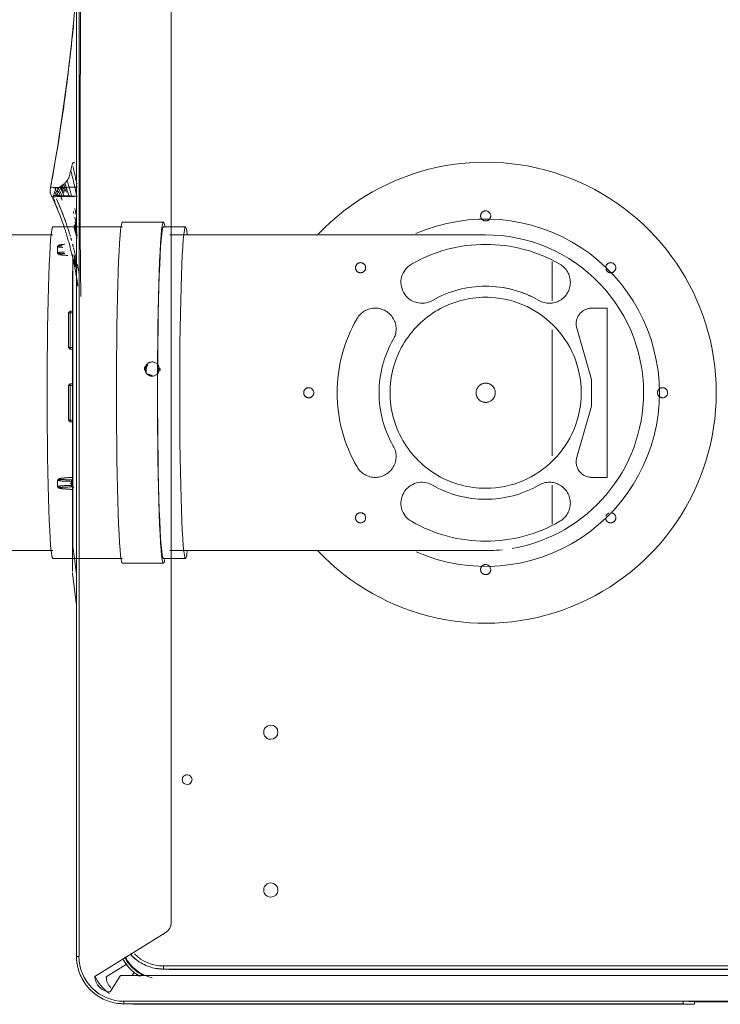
# Model space of a CAD drawing. Header units: millimetres. Extents: x 106 to 22495, y 2709 to 43185.
# Tile 7 of 40: x 9709 to 9930, y 35835 to 36147. Entities that reach past the tile are written whole.
import ezdxf

# ---------------------------------------------------------------- set-up
doc = ezdxf.new("R2010")
doc.units = ezdxf.units.MM
doc.linetypes.add('ADSK_Скрыто', pattern=[300, 150, -150])
for name, color, linetype, lineweight in [('A-DETL-____-HDLN', 90, 'ADSK_Скрыто', 9), ('G-XREF-____-OTLN', 8, 'Continuous', 9), ('M-EQPM-____-OTLN', 50, 'Continuous', 20)]:
    doc.layers.add(name, color=color, linetype=linetype, lineweight=lineweight)

# ---------------------------------------------------------------- blocks, each defined once
blk = doc.blocks.new('daa-oborudovanie-komplektkoaksialnogodymoxoda-sudliniteliami-1 - 60_100-1656877-В_Этаж 03_Вентиляция')
at = {"layer": 'M-EQPM-____-OTLN', "color": 94}
for p, q in [((114.99, 54), (102, 54)), ((102, 52.5), (95, 52.5)), ((136.98, 52.5), (114.99, 52.5)), ((600, 50), (136.98, 50)), ((95, -52.5), (102, -52.5)), ((114.99, -52.5), (136.98, -52.5)), ((136.98, -50), (600, -50)), ((102, -54), (114.99, -54))]:
    blk.add_line(p, q, dxfattribs=at)
at = {"layer": 'M-EQPM-____-OTLN', "color": 94, "flags": 128}
for points in [[(100, 50), (96, 50), (92.01, 50), (88.03, 50), (84.07, 50), (80.13, 50), (76.23, 50), (72.36, 50), (68.54, 50), (64.77, 50), (61.06, 50), (57.41, 50), (53.82, 50), (50.31, 50), (46.88, 50), (43.54, 50), (40.28, 50), (37.12, 50), (34.06, 50), (31.11, 50), (28.26, 50), (25.54, 50), (22.93, 50), (20.44, 50), (18.08, 50), (15.85, 50), (13.76, 50), (11.8, 50), (9.99, 50), (8.32, 50), (6.8, 50), (5.42, 50), (4.2, 50), (3.13, 50), (2.21, 50), (1.46, 50), (0.85, 50), (0.41, 50), (0.13, 50), (0.01, 50), (0, 50)], [(0, -50), (0.08, -50), (0.32, -50), (0.72, -50), (1.28, -50), (1.99, -50), (2.87, -50), (3.89, -50), (5.08, -50), (6.41, -50), (7.89, -50), (9.52, -50), (11.3, -50), (13.22, -50), (15.27, -50), (17.47, -50), (19.79, -50), (22.24, -50), (24.82, -50), (27.52, -50), (30.33, -50), (33.25, -50), (36.28, -50), (39.42, -50), (42.65, -50), (45.97, -50), (49.38, -50), (52.87, -50), (56.43, -50), (60.07, -50), (63.76, -50), (67.52, -50), (71.33, -50), (75.18, -50), (79.08, -50), (83, -50), (86.96, -50), (90.93, -50), (94.92, -50), (98.92, -50), (100, -50)]]:
    blk.add_lwpolyline(points, dxfattribs=at)
at = {"layer": 'M-EQPM-____-OTLN', "color": 94}
for radius, start, end in [(73, 43.3605, 180), (55, 66.4461, 180), (50, 88.0259, 95.986), (50, 99.6828, 180), (73, 180, 316.632), (55, 180, 293.6476), (50, 180, 273.1208)]:
    blk.add_arc((0, 0), radius, start, end, dxfattribs=at)
for centre, major_axis, start_param, end_param in [((102, 0), (0, 54), 0, 0.2106), ((102, 0), (0, 54), 3.141593, 6.283185), ((114.99, 0), (0, 54), 3.141593, 6.283185), ((95, 0), (0, 52.5), 0, 0.298494), ((95, 0), (0, 52.5), 3.141593, 6.283185), ((102, 0), (0, 52.5), 3.141593, 6.283185), ((136.98, 0), (0, 52.5), 3.141593, 6.283185), ((95, 0), (0, 52.5), 2.842447, 3.141593), ((102, 0), (0, 54), 2.92817, 3.141593)]:
    blk.add_ellipse(centre, major_axis=major_axis, ratio=0.034899, start_param=start_param, end_param=end_param, dxfattribs=at)
blk = doc.blocks.new('City Class FR - City Class F_iam-1558930-В_Этаж 03_Вентиляция')
at = {"layer": 'A-DETL-____-HDLN'}
for p, q in [((16.49, -107.65), (-37.14, -107.77)), ((-37.14, -107.77), (-37.13, -112.62)), ((16.5, -112.5), (16.49, -107.65)), ((-30.74, -117.41), (-14.53, -112.72)), ((-14.53, -112.72), (-6.11, -112.7)), ((-6.11, -112.7), (10.13, -117.32)), ((-39.52, -125.18), (-51.87, -125.21)), ((9.64, -125.08), (-30.22, -125.16)), ((31.29, -125.03), (18.94, -125.06)), ((-43.96, -144.65), (-43.96, -144.66)), ((23.47, -147.74), (23.47, -147.74)), ((42.44, -245.6), (-62.48, -245.83)), ((172.58, -245.94), (172.58, -245.89)), ((-41.1, -274.42), (-40.4, -274.39)), ((-62.42, -275.03), (-8, -274.91)), ((-62.41, -275.83), (-8, -275.71)), ((-62.41, -275.83), (-8, -275.71)), ((38.72, -276.89), (-48.43, -277.11)), ((-39.23, -277.04), (2.71, -276.95)), ((-35.75, -276.93), (-35.75, -277.82)), ((-35.25, -277.82), (-35.25, -276.93)), ((-24.25, -276.91), (-24.25, -277.79)), ((-23.75, -277.79), (-23.75, -276.91)), ((-12.75, -276.89), (-12.75, -277.77)), ((-12.25, -277.77), (-12.25, -276.89)), ((-8, -274.91), (42.51, -274.8)), ((-8, -275.71), (42.49, -275.6)), ((-8, -275.71), (42.49, -275.6)), ((-1.25, -276.86), (-1.25, -277.74)), ((-0.75, -277.74), (-0.75, -276.86)), ((38.72, -276.89), (39.09, -276.89)), ((38.75, -276.78), (42.49, -276.28)), ((47.19, -276.83), (47.21, -276.83)), ((47.3, -276.82), (47.3, -276.75)), ((-35.25, -278.26), (-35.75, -277.76)), ((-35.75, -277.82), (-35.25, -277.82)), ((-35.75, -277.82), (-35.25, -278.32)), ((-24.25, -277.79), (-35.25, -277.82)), ((-35.25, -278.32), (-35.25, -277.82)), ((-35.25, -278.32), (-24.25, -278.29)), ((-23.75, -277.73), (-24.25, -278.23)), ((-24.25, -277.79), (-23.75, -277.79)), ((-24.25, -278.29), (-23.75, -277.79)), ((-24.25, -277.79), (-24.25, -278.29)), ((-12.25, -278.21), (-12.75, -277.71)), ((-12.75, -277.77), (-12.25, -277.77)), ((-12.75, -277.77), (-12.25, -278.27)), ((-1.25, -277.74), (-12.25, -277.77)), ((-12.25, -278.27), (-12.25, -277.77)), ((-1.25, -278.24), (-12.25, -278.27)), ((-0.75, -277.68), (-1.25, -278.18)), ((-1.25, -277.74), (-0.75, -277.74)), ((-1.25, -278.24), (-0.75, -277.74)), ((-1.25, -277.74), (-1.25, -278.24)), ((-72.43, -282.56), (-72.44, -282.52)), ((-72.43, -282.62), (-72.43, -282.59)), ((-72.43, -282.68), (-72.43, -282.65)), ((-72, -283.56), (-72, -283.59))]:
    blk.add_line(p, q, dxfattribs=at)
at = {"layer": 'A-DETL-____-HDLN', "flags": 128}
for points in [[(-53.78, -276.97), (-9.63, -276.88), (38.75, -276.78)], [(-48.43, -277.11), (-9.66, -277.01), (38.72, -276.89)], [(-39.43, -277.04), (-39.37, -277.04), (-39.23, -277.04)], [(2.71, -276.95), (2.85, -276.95), (2.91, -276.94)], [(17.77, -281.62), (17.47, -281.49), (17.36, -281.36), (17.3, -281.25), (17.27, -281.16), (17.24, -281.07), (17.22, -280.97), (17.19, -280.86), (17.17, -280.74), (17.15, -280.61), (17.13, -280.47), (17.11, -280.32), (17.09, -280.16), (17.07, -279.98), (17.05, -279.79), (17.03, -279.59), (17.01, -279.38), (16.99, -279.16), (16.97, -278.93), (16.95, -278.68), (16.93, -278.43), (16.92, -278.17), (16.9, -277.9), (16.88, -277.62), (16.87, -277.33), (16.85, -277.03), (16.85, -276.96)], [(18.09, -276.83), (18.65, -277.46), (18.7, -277.46), (18.72, -277.46), (18.72, -277.46), (18.73, -277.46), (18.73, -277.46), (18.73, -277.46), (18.74, -277.46), (18.74, -277.46)], [(19.5, -276.71), (18.84, -277.46), (18.8, -277.46), (18.78, -277.46), (18.77, -277.46), (18.77, -277.46), (18.76, -277.46), (18.76, -277.46), (18.76, -277.46), (18.76, -277.46)], [(19.75, -281.62), (20.04, -281.49), (20.16, -281.35), (20.21, -281.25), (20.25, -281.15), (20.28, -281.06), (20.3, -280.96), (20.32, -280.85), (20.34, -280.74), (20.37, -280.61), (20.39, -280.47), (20.41, -280.31), (20.43, -280.15), (20.44, -279.97), (20.46, -279.78), (20.48, -279.58), (20.5, -279.37), (20.52, -279.15), (20.54, -278.92), (20.56, -278.68), (20.57, -278.42), (20.59, -278.16), (20.61, -277.89), (20.62, -277.61), (20.64, -277.32), (20.65, -277.02), (20.66, -276.96)], [(-56.23, -281.78), (-56.53, -281.65), (-56.64, -281.52), (-56.7, -281.41), (-56.73, -281.32), (-56.76, -281.23), (-56.78, -281.13), (-56.81, -281.02), (-56.83, -280.9), (-56.85, -280.77), (-56.87, -280.63), (-56.89, -280.48), (-56.91, -280.32), (-56.93, -280.14), (-56.95, -279.95), (-56.97, -279.75), (-56.99, -279.54)], [(-54.25, -281.78), (-53.96, -281.65), (-53.84, -281.51), (-53.79, -281.41), (-53.75, -281.31), (-53.72, -281.22), (-53.7, -281.12), (-53.68, -281.01), (-53.66, -280.9), (-53.63, -280.77), (-53.61, -280.63), (-53.59, -280.47), (-53.57, -280.31), (-53.56, -280.13), (-53.54, -279.95), (-53.52, -279.75), (-53.5, -279.53), (-53.48, -279.31), (-53.46, -279.08), (-53.44, -278.84), (-53.43, -278.58)], [(-56.23, -281.78), (-55.86, -281.81), (-55.48, -281.83), (-55.1, -281.83), (-54.72, -281.82), (-54.35, -281.79), (-54.25, -281.78)], [(17.77, -281.62), (18.14, -281.65), (18.52, -281.67), (18.9, -281.67), (19.28, -281.65), (19.65, -281.63), (19.75, -281.62)], [(-73.47, -284.19), (-73.55, -284.2), (-73.63, -284.21), (-73.71, -284.22), (-73.78, -284.22), (-73.86, -284.23)]]:
    blk.add_lwpolyline(points, dxfattribs=at)
at = {"layer": 'A-DETL-____-HDLN'}
for centre, major_axis, ratio, start_param, end_param in [((-10.37, -90.2), (-1.6, 0.07), 0.999987, 3.189473, 6.331065), ((-10.37, -90.2), (-1.6, 0.07), 0.999987, 0.04788, 3.189473), ((-49.93, -106.69), (-1.6, 0.07), 0.999987, 3.189473, 6.331065), ((29.27, -106.52), (-1.6, 0.07), 0.999987, 3.189473, 6.331065), ((-49.93, -106.69), (-1.6, 0.07), 0.999987, 0.04788, 1.618676), ((-49.93, -106.69), (-1.6, 0.07), 0.999987, 1.917265, 3.141593), ((29.27, -106.52), (-1.6, 0.07), 0.999987, 0.402025, 1.264023), ((29.27, -106.52), (-1.6, 0.07), 0.999987, 1.618676, 3.189473), ((-10.24, -146.2), (-30.22, 1.38), 0.999987, 3.189473, 6.331065), ((-32.13, -112.6), (-4.99, 0.23), 0.999987, 0.04788, 1.897929), ((11.5, -112.51), (-4.99, 0.23), 0.999987, 1.339424, 3.189473), ((24.68, -125.94), (-6.62, 0.3), 0.999987, 3.713071, 6.854664), ((-45.25, -126.09), (-6.62, 0.3), 0.999987, 2.665874, 5.807467), ((-10.24, -146.2), (-46.95, 2.15), 0.999987, 5.807467, 6.854664), ((-10.24, -146.2), (-46.95, 2.15), 0.999987, 2.665874, 3.713071), ((-10.24, -146.2), (-33.71, 1.54), 0.999987, 5.807467, 6.854664), ((-10.24, -146.2), (-33.71, 1.54), 0.999987, 5.807595, 6.331065), ((-10.24, -146.2), (-33.71, 1.54), 0.999987, 2.665874, 3.713071), ((-66.24, -146.32), (-1.6, 0.07), 0.999987, 3.189473, 6.331065), ((-66.24, -146.32), (-1.6, 0.07), 0.999987, 0.04788, 3.189473), ((-10.24, -146.2), (-30.22, 1.38), 0.999987, 0.04788, 3.189473), ((-10.24, -146.2), (-33.71, 1.54), 0.999987, 2.665874, 3.189473), ((45.76, -146.08), (-1.6, 0.07), 0.999987, 3.189473, 6.331065), ((45.76, -146.08), (-1.6, 0.07), 0.999987, 0.04788, 3.189473), ((-45.17, -166.46), (-6.62, 0.3), 0.999987, 0.571479, 3.713071), ((24.77, -166.31), (-6.62, 0.3), 0.999987, 5.807467, 8.949059), ((-30.36, -181.21), (-6.62, 0.3), 0.999987, 4.23667, 7.378263), ((10.02, -181.12), (-6.62, 0.3), 0.999987, 2.142275, 5.283868), ((-10.24, -146.2), (-33.71, 1.54), 0.999987, 1.095078, 2.142275), ((-49.76, -185.88), (-1.6, 0.07), 0.999987, 3.189473, 6.331065), ((-49.76, -185.88), (-1.6, 0.07), 0.999987, 0.04788, 3.189473), ((-10.24, -146.2), (-46.95, 2.15), 0.999987, 1.095078, 2.142275), ((29.44, -185.71), (-1.6, 0.07), 0.999987, 3.189473, 6.331065), ((29.44, -185.71), (-1.6, 0.07), 0.999987, 0.04788, 3.189473), ((-10.12, -202.2), (-1.6, 0.07), 0.999987, 3.189473, 6.331065), ((-10.12, -202.2), (-1.6, 0.07), 0.999987, 0.04788, 3.189473), ((-17.52, -251.77), (-2.25, 0.1), 0.999987, 3.189473, 6.331065), ((-17.52, -251.72), (-2.5, 0.11), 0.999987, 4.581485, 4.843332), ((-17.52, -251.77), (-2.25, 0.1), 0.999987, 0.04788, 3.189473), ((-17.51, -251.71), (-2, 0.09), 0.999987, 4.142626, 4.986416), ((-17.51, -251.66), (-2, 0.09), 0.999987, 4.177243, 4.89457), ((-17.51, -251.71), (-2, 0.09), 0.999987, 2.52273, 3.141593), ((-17.51, -251.66), (-2, 0.09), 0.999987, 0.864511, 1.970028), ((-17.51, -251.71), (-2, 0.09), 0.999987, 0.899128, 1.95187), ((-17.52, -251.72), (-2.5, 0.11), 0.999987, 1.271607, 1.737534), ((17.35, -276.94), (0.499, 0.026), 0.526838, 3.080388, 3.141593), ((17.14, -272.26), (-0.18, 8.87), 0.051989, 2.126511, 4.14449), ((18.13, -277.01), (-0.5, 0.007), 0.537135, 0.061675, 1.509599), ((17.58, -272.25), (-0.19, 9.37), 0.051989, 3.135501, 4.14449), ((19.37, -277.01), (0.5, 0.009), 0.537128, 4.772998, 6.220923), ((19.89, -272.24), (0.15, 9.37), 0.052485, 2.138704, 3.147693), ((20.33, -272.25), (0.14, 8.88), 0.052485, 2.138704, 4.156683), ((20.16, -276.93), (-0.499, 0.024), 0.526816, 3.141593, 3.20338), ((-56.86, -272.42), (-0.18, 8.87), 0.051989, 2.688037, 3.615339), ((-56.42, -272.41), (-0.19, 9.37), 0.051989, 2.576385, 3.135162), ((-56.42, -272.41), (-0.19, 9.37), 0.051989, 3.135501, 3.734914), ((-54.11, -272.4), (0.15, 9.37), 0.052485, 2.450078, 3.147693), ((-54.11, -272.4), (0.15, 9.37), 0.052485, 3.148085, 3.729955), ((-53.67, -272.41), (0.14, 8.88), 0.052485, 2.499231, 3.818154), ((17.58, -272.25), (-0.19, 9.37), 0.051989, 2.548225, 3.135162), ((19.89, -272.24), (0.15, 9.37), 0.052485, 3.148085, 3.729955)]:
    blk.add_ellipse(centre, major_axis=major_axis, ratio=ratio, start_param=start_param, end_param=end_param, dxfattribs=at)
for points, knots in [([(-59.55, -275.61), (-60.35, -275.75), (-61.56, -275.96), (-62.74, -276.19), (-63.15, -276.27)], [0.65159608, 0.65159608, 0.65159608, 0.65159608, 0.6875, 0.70622811, 0.70622811, 0.70622811, 0.70622811]), ([(-63.1, -276.55), (-62.62, -276.42), (-61.48, -276.13), (-60.32, -275.86), (-59.63, -275.7)], [-0.7725632, -0.7725632, -0.7725632, -0.7725632, -0.75, -0.71816078, -0.71816078, -0.71816078, -0.71816078]), ([(-62.73, -279.84), (-60.71, -279.15), (-54.46, -277.25), (-48.05, -275.99), (-43.7, -275.36)], [0.1524432, 0.1524432, 0.1524432, 0.1524432, 0.25, 0.4509828, 0.4509828, 0.4509828, 0.4509828]), ([(-62.65, -276.64), (-62.08, -276.49), (-60.82, -276.16), (-59.53, -275.85), (-58.83, -275.69)], [-0.77724897, -0.77724897, -0.77724897, -0.77724897, -0.75, -0.71728446, -0.71728446, -0.71728446, -0.71728446]), ([(-49.56, -275.74), (-50.28, -275.87), (-51.56, -276.12), (-52.84, -276.39), (-53.41, -276.52)], [0.63333895, 0.63333895, 0.63333895, 0.63333895, 0.66666667, 0.69357634, 0.69357634, 0.69357634, 0.69357634]), ([(-49.73, -275.9), (-50.32, -276.01), (-51.23, -276.19), (-52.14, -276.38), (-52.46, -276.45)], [0.63917647, 0.63917647, 0.63917647, 0.63917647, 0.66666667, 0.68189065, 0.68189065, 0.68189065, 0.68189065]), ([(-49.75, -276.02), (-50.3, -276.12), (-51.2, -276.3), (-52.1, -276.49), (-52.46, -276.57)], [0.64100277, 0.64100277, 0.64100277, 0.64100277, 0.66666667, 0.68346041, 0.68346041, 0.68346041, 0.68346041]), ([(-50.69, -276.3), (-50.91, -276.35), (-51.39, -276.44), (-51.87, -276.55), (-52.13, -276.6)], [0.65642177, 0.65642177, 0.65642177, 0.65642177, 0.66666667, 0.67892034, 0.67892034, 0.67892034, 0.67892034]), ([(-50.64, -276.38), (-50.87, -276.43), (-51.36, -276.53), (-51.85, -276.64), (-52.1, -276.69)], [0.65582065, 0.65582065, 0.65582065, 0.65582065, 0.66666667, 0.67885603, 0.67885603, 0.67885603, 0.67885603]), ([(-50.59, -276.46), (-50.83, -276.51), (-51.34, -276.62), (-51.84, -276.73), (-52.1, -276.78)], [0.6552338, 0.6552338, 0.6552338, 0.6552338, 0.66666667, 0.67899935, 0.67899935, 0.67899935, 0.67899935]), ([(-49.57, -276.35), (-50.15, -276.46), (-50.95, -276.63), (-51.75, -276.8), (-51.97, -276.85)], [0.63938648, 0.63938648, 0.63938648, 0.63938648, 0.66666667, 0.67711014, 0.67711014, 0.67711014, 0.67711014]), ([(18.07, -276.88), (18.1, -276.94), (18.16, -277.03), (18.29, -277.14), (18.48, -277.25), (18.63, -277.27), (18.75, -277.28)], [0.1875, 0.1875, 0.1875, 0.1875, 0.375, 0.53125, 0.6875, 1, 1, 1, 1]), ([(18.75, -277.28), (18.82, -277.27), (18.94, -277.26), (19.11, -277.2), (19.26, -277.1), (19.33, -277.02), (19.36, -276.98)], [0, 0, 0, 0, 0.1875, 0.375, 0.53125, 0.6875, 0.6875, 0.6875, 0.6875]), ([(42.55, -276.86), (42.39, -276.86), (41.98, -276.86), (41.29, -276.86), (40.61, -276.86), (40.05, -276.85), (39.63, -276.84), (39.27, -276.83), (38.98, -276.81), (38.83, -276.8), (38.75, -276.78)], [0.7113946, 0.7113946, 0.7113946, 0.7113946, 0.75, 0.8125, 0.875, 0.90625, 0.9375, 0.96875, 0.984375, 1, 1, 1, 1])]:
    blk.add_open_spline(points, degree=3, knots=knots, dxfattribs=at)
for points in [[(-62.48, -276.16), (-61.85, -276.01), (-61.22, -275.86), (-60.57, -275.71)], [(-62.45, -275.9), (-62.2, -275.85), (-61.95, -275.79), (-61.7, -275.73)], [(-59.02, -277.61), (-58.75, -277.53), (-58.47, -277.45), (-58.2, -277.38)], [(-57.06, -277.06), (-56.75, -276.98), (-56.44, -276.89), (-56.13, -276.81)], [(-55.82, -276.73), (-54.48, -276.39), (-53.13, -276.07), (-51.78, -275.78)], [(-50.53, -275.84), (-50.98, -275.93), (-51.43, -276.01), (-51.88, -276.1)], [(-50.68, -275.55), (-49.66, -275.35), (-48.64, -275.15), (-47.61, -274.97)], [(-44, -275.4), (-44.33, -275.45), (-44.65, -275.5), (-44.98, -275.55)], [(17.6, -276.88), (17.62, -276.93), (17.63, -276.98), (17.63, -277.02)], [(18.09, -277.28), (18.1, -277.18), (18.08, -277.08), (18.04, -276.99)], [(19.45, -276.98), (19.42, -277.08), (19.4, -277.18), (19.4, -277.28)], [(19.87, -277.02), (19.86, -276.97), (19.88, -276.88), (19.97, -276.74), (20.11, -276.63), (20.22, -276.58), (20.28, -276.57)], [(38.72, -276.89), (38.73, -276.89), (38.73, -276.88), (38.74, -276.87)], [(42.5, -276.88), (41.42, -276.88), (40.16, -276.89), (38.72, -276.89)], [(47.18, -276.82), (47.15, -276.83), (47.12, -276.83), (47.08, -276.83)], [(47.24, -276.82), (47.24, -276.82), (47.23, -276.82), (47.21, -276.83)], [(-62.54, -278.72), (-61.52, -278.37), (-60.49, -278.05), (-59.45, -277.74)], [(-74.84, -283.08), (-74.83, -283.12), (-74.83, -283.13), (-74.83, -283.13)], [(-74.83, -283.13), (-74.83, -283.13), (-74.82, -283.1), (-74.82, -283.06)], [(-72.86, -282.2), (-72.89, -282.19), (-72.92, -282.18), (-72.96, -282.17)], [(-72.58, -282.34), (-72.6, -282.32), (-72.63, -282.3), (-72.67, -282.29)], [(-72.52, -282.38), (-72.54, -282.36), (-72.56, -282.35), (-72.58, -282.34)], [(-72.51, -283.06), (-72.47, -283.07), (-72.41, -283.1), (-72.36, -283.12), (-72.33, -283.13)], [(-72.46, -282.45), (-72.47, -282.44), (-72.47, -282.43), (-72.48, -282.42)], [(-72.42, -282.78), (-72.43, -282.78), (-72.43, -282.74), (-72.43, -282.69)], [(-72.42, -282.74), (-72.42, -282.77), (-72.42, -282.78), (-72.42, -282.78)], [(-72.21, -283.18), (-72.18, -283.2), (-72.16, -283.21), (-72.13, -283.23)], [(-72.13, -283.23), (-72.11, -283.24), (-72.08, -283.27), (-72.05, -283.3), (-72.04, -283.31)], [(-72, -283.59), (-72, -283.65), (-72.01, -283.69), (-72.01, -283.69)], [(-72.01, -283.69), (-72.01, -283.7), (-72.01, -283.69), (-72.01, -283.66)], [(-75, -284.12), (-75, -284.12), (-75, -284.09), (-75, -284.04)]]:
    blk.add_open_spline(points, degree=3, dxfattribs=at)
at = {"layer": 'G-XREF-____-OTLN'}
for p, q in [((173.88, 27.68), (174.51, -261.41)), ((182.32, -83.3), (182.19, -23.3)), ((182.36, -23.3), (182.48, -79.68)), ((171.02, -39.61), (171.48, -247.8)), ((172.48, -247.8), (172.02, -39.61)), ((172.59, -245.27), (172.15, -39.6)), ((182.48, -79.68), (182.32, -83.3)), ((183.28, -79.68), (183.12, -83.3)), ((183.67, -256.68), (183.28, -79.68)), ((183.67, -256.68), (183.28, -79.68)), ((182.7, -260.3), (182.32, -83.3)), ((183.5, -260.29), (183.12, -83.3)), ((-62.53, -245.83), (-192.63, -246.11)), ((157.57, -245.35), (42.49, -245.6)), ((172.58, -245.89), (172.59, -245.33)), ((172.58, -245.94), (172.58, -245.89)), ((174.86, -269.51), (160.98, -247.24)), ((172.46, -248.47), (172.46, -248.42)), ((173.56, -257.1), (174.5, -257.68)), ((183.49, -261.01), (183.65, -257.4)), ((183.5, -260.29), (183.67, -256.68)), ((183.65, -257.4), (183.67, -256.8)), ((175.02, -265.9), (170.87, -259.24)), ((174.51, -261.41), (179.72, -264.63)), ((-203.47, -275.34), (-62.46, -275.03)), ((-203.46, -276.13), (-62.46, -275.83)), ((-203.46, -276.13), (-62.46, -275.83)), ((42.54, -275.6), (168.54, -275.33)), ((42.54, -275.6), (168.54, -275.33)), ((42.54, -276.27), (47.56, -275.59)), ((42.55, -274.8), (168.53, -274.53)), ((47.19, -276.83), (47.21, -276.83)), ((57.34, -275.57), (47.29, -276.82)), ((47.3, -276.82), (57.33, -275.57)), ((47.3, -276.82), (47.3, -276.75)), ((-72.43, -282.56), (-72.44, -282.52)), ((-72.43, -282.62), (-72.43, -282.59)), ((-72.43, -282.68), (-72.43, -282.65)), ((-72, -283.56), (-72, -283.59))]:
    blk.add_line(p, q, dxfattribs=at)
at = {"layer": 'G-XREF-____-OTLN', "flags": 128}
for points in [[(167.73, -258.33), (168.14, -257.95), (168.54, -257.56), (168.92, -257.15), (169.29, -256.72), (169.63, -256.28), (169.96, -255.83), (170.27, -255.37), (170.57, -254.89), (170.84, -254.4), (171.09, -253.9), (171.32, -253.39), (171.54, -252.87), (171.73, -252.35), (171.9, -251.81), (172.05, -251.27), (172.17, -250.73), (172.28, -250.18), (172.36, -249.62), (172.42, -249.07), (172.46, -248.51), (172.46, -248.47)], [(168.54, -275.33), (169.14, -275.31), (169.73, -275.27), (170.33, -275.21), (170.93, -275.13), (171.52, -275.02), (172.1, -274.89), (172.68, -274.73), (173.25, -274.55), (173.82, -274.35), (174.37, -274.13), (174.92, -273.88), (175.46, -273.62), (175.98, -273.33), (176.5, -273.02), (177, -272.69), (177.49, -272.34), (177.96, -271.97), (178.42, -271.58), (178.86, -271.18), (179.29, -270.75), (179.69, -270.31), (180.09, -269.86), (180.46, -269.39), (180.81, -268.9), (181.14, -268.4), (181.46, -267.89), (181.75, -267.37), (182.02, -266.83), (182.27, -266.29), (182.5, -265.73), (182.7, -265.17), (182.88, -264.59), (183.04, -264.02), (183.18, -263.43), (183.29, -262.84), (183.38, -262.25), (183.44, -261.65), (183.49, -261.05), (183.49, -261.01)], [(-147.61, -274.58), (-146.91, -274.59), (-142.2, -274.65), (-134.02, -274.7), (-122.97, -274.72), (-116.49, -274.72), (-104.94, -274.72), (-89.02, -274.71), (-75.18, -274.69)], [(-143.85, -275.72), (-143.21, -275.74), (-133.08, -276.42), (-126.96, -276.95), (-119.75, -277.66), (-111.53, -278.58), (-102.2, -279.77), (-87.51, -281.94), (-74.99, -284.07)], [(-72.19, -274.69), (-72.81, -274.69), (-73.4, -274.69), (-74.44, -274.69), (-75.18, -274.7)], [(-72.19, -274.69), (-64.49, -274.65), (-57.96, -274.62), (-52.55, -274.58), (-48.02, -274.54), (-41.82, -274.44), (-41.1, -274.42)], [(-72.01, -283.7), (-72.76, -284.01), (-73.12, -284.12), (-73.3, -284.16), (-73.47, -284.19), (-73.55, -284.2), (-73.63, -284.21), (-73.71, -284.22), (-73.78, -284.22), (-73.86, -284.23), (-74.01, -284.23), (-75.01, -284.13)]]:
    blk.add_lwpolyline(points, dxfattribs=at)
at = {"layer": 'G-XREF-____-OTLN'}
for centre, major_axis, ratio, start_param, end_param in [((182.48, -79.68), (0.8, 0.002), 0.005175, 0, 1.570548), ((182.32, -83.3), (0.8, 0.002), 0.005175, 4.712141, 6.282937), ((97.4, -213.97), (-2.25, 0.1), 0.999987, 3.189473, 6.331065), ((147.4, -213.86), (-2.25, 0.1), 0.999987, 3.189473, 6.331065), ((97.4, -213.97), (-2.25, 0.1), 0.999987, 0.04788, 3.189473), ((147.4, -213.86), (-2.25, 0.1), 0.999987, 0.04788, 3.189473), ((112.46, -240.43), (-1.55, 0.07), 0.999987, 3.189473, 6.331065), ((112.46, -240.43), (-1.55, 0.07), 0.999987, 0.04788, 3.189473), ((157.58, -249.35), (-4, 0.18), 0.999987, 3.744468, 4.760269), ((158.59, -245.25), (-13.99, 0.64), 0.999987, 3.141593, 3.189473), ((158.59, -245.3), (-13.99, 0.64), 0.999987, 3.141593, 3.189473), ((158.48, -247.83), (-12.99, 0.59), 0.999987, 2.404074, 3.189473), ((171.48, -247.8), (1, 0.002), 0.005175, 4.712141, 6.282937), ((158.48, -247.83), (-13.99, 0.64), 0.999987, 3.016128, 3.189473), ((158.48, -247.78), (-13.99, 0.64), 0.999987, 3.026565, 3.189473), ((162.64, -248.34), (-12.99, 0.59), 0.999987, 2.100031, 2.948572), ((162.64, -248.34), (-13.99, 0.64), 0.999987, 2.533798, 2.680358), ((158.48, -247.83), (-13.99, 0.64), 0.999987, 2.357514, 2.518847), ((158.48, -247.78), (-13.99, 0.64), 0.999987, 2.404074, 2.512562), ((162.64, -248.34), (-13.19, 0.6), 0.999987, 2.101086, 2.38609), ((168.67, -256.71), (-14.98, 0.69), 0.999987, 3.141593, 3.189473), ((168.5, -260.33), (-14.19, 0.65), 0.999987, 1.618676, 3.189473), ((162.64, -248.34), (-13.99, 0.64), 0.999987, 2.178367, 2.269445), ((182.7, -260.29), (0.8, 0.002), 0.005175, 4.712141, 6.282937), ((168.5, -260.33), (-14.98, 0.69), 0.999987, 3.051487, 3.189473), ((168.67, -256.71), (-14.16, 0.65), 0.999987, 2.054638, 2.572619), ((174.72, -264.52), (-4.99, 0.23), 0.999987, 1.643291, 3.164858), ((174.89, -260.9), (-4.99, 0.23), 0.999987, 1.643291, 2.404074), ((168.5, -260.33), (-14.98, 0.69), 0.999987, 2.331136, 2.486693), ((168.5, -260.33), (-14.16, 0.65), 0.999987, 2.404074, 2.600275), ((168.53, -274.53), (-0.002, 0.8), 0.000248, 1.575972, 3.141593), ((168.5, -260.33), (-14.98, 0.69), 0.999987, 1.618676, 1.762837)]:
    blk.add_ellipse(centre, major_axis=major_axis, ratio=ratio, start_param=start_param, end_param=end_param, dxfattribs=at)
for points, knots in [([(174.54, -254.1), (174.38, -254.44), (173.96, -255.24), (173.14, -256.43), (172.01, -257.7), (170.75, -258.83), (169.71, -259.55), (169.08, -259.91), (168.91, -260)], [0.0502941, 0.0502941, 0.0502941, 0.0502941, 0.1666667, 0.3333333, 0.5, 0.6666667, 0.8333333, 0.8925176, 0.8925176, 0.8925176, 0.8925176]), ([(169.34, -260.68), (170.03, -260.31), (171.13, -259.57), (172.59, -258.25), (173.71, -257), (174.32, -256.13), (174.59, -255.69)], [0.0868997, 0.0868997, 0.0868997, 0.0868997, 0.3333333, 0.5, 0.6666667, 0.8297312, 0.8297312, 0.8297312, 0.8297312]), ([(-75, -284.04), (-75.57, -283.94), (-77.9, -283.52), (-83.74, -282.5), (-92.53, -281.09), (-103.11, -279.57), (-113.72, -278.24), (-121.45, -277.4), (-125.64, -276.98), (-126.29, -276.92)], [-113.969137, -113.969137, -113.969137, -113.969137, -112.219955, -106.876147, -96.188533, -85.500918, -74.813303, -64.125688, -62.174224, -62.174224, -62.174224, -62.174224]), ([(-82.76, -276.52), (-82.84, -276.57), (-82.96, -276.67), (-82.96, -276.86), (-82.58, -277.1), (-81.72, -277.36), (-80.31, -277.68), (-78.96, -277.98), (-78, -278.32), (-77.5, -278.6), (-77.09, -278.9), (-76.53, -279.3), (-75.95, -279.85), (-75.41, -280.57), (-75.03, -281.3), (-74.89, -281.98), (-74.92, -282.8), (-75.07, -283.64), (-75, -284.21), (-75, -284.11), (-75, -284.04)], [0.2, 0.2, 0.2, 0.2, 0.2125, 0.225, 0.25, 0.275, 0.3, 0.35, 0.375, 0.4, 0.425, 0.45, 0.5, 0.55, 0.6, 0.65, 0.7, 0.8, 0.9, 1, 1, 1, 1]), ([(-76.1, -275.78), (-77.8, -276.12), (-79.6, -276.51), (-81.38, -276.93), (-81.53, -276.97)], [-0.20717011, -0.20717011, -0.20717011, -0.20717011, -0.125, -0.1172475, -0.1172475, -0.1172475, -0.1172475]), ([(-79.99, -277.58), (-79.5, -277.45), (-77.03, -276.82), (-74.48, -276.23), (-72.38, -275.8)], [-0.8999686, -0.8999686, -0.8999686, -0.8999686, -0.875, -0.7741154, -0.7741154, -0.7741154, -0.7741154]), ([(-77.28, -278.89), (-76.18, -278.54), (-74.55, -278.04), (-72.89, -277.57), (-72.36, -277.43)], [-0.93240576, -0.93240576, -0.93240576, -0.93240576, -0.875, -0.84881429, -0.84881429, -0.84881429, -0.84881429]), ([(-75.13, -275.59), (-75.12, -275.89), (-75.09, -276.66), (-75.04, -278.1), (-74.98, -279.73), (-74.92, -281.26), (-74.87, -282.52), (-74.84, -283.08), (-74.83, -283.13), (-74.83, -283.13)], [-0.7577692, -0.7577692, -0.7577692, -0.7577692, -0.6666667, -0.5555556, -0.4444444, -0.3333333, -0.2222222, -0.1111111, -0.066232, -0.066232, -0.066232, -0.066232]), ([(-72.21, -275.58), (-72.22, -275.86), (-72.24, -276.59), (-72.28, -277.96), (-72.32, -279.53), (-72.36, -281.01), (-72.4, -282.22), (-72.42, -282.73), (-72.42, -282.78), (-72.42, -282.78)], [0.2459088, 0.2459088, 0.2459088, 0.2459088, 0.3333333, 0.4444444, 0.5555556, 0.6666667, 0.7777778, 0.8888889, 0.928379, 0.928379, 0.928379, 0.928379]), ([(-65.58, -276.37), (-65.15, -276.27), (-64.27, -276.06), (-63.37, -275.85), (-62.9, -275.75)], [-0.77045805, -0.77045805, -0.77045805, -0.77045805, -0.75, -0.72825746, -0.72825746, -0.72825746, -0.72825746]), ([(-64.11, -276.3), (-63.86, -276.24), (-63.33, -276.11), (-62.79, -275.98), (-62.5, -275.91)], [-0.76186594, -0.76186594, -0.76186594, -0.76186594, -0.75, -0.73648801, -0.73648801, -0.73648801, -0.73648801]), ([(44.82, -276.86), (44.44, -276.86), (43.79, -276.86), (43, -276.86), (42.67, -276.86), (42.59, -276.86)], [0.5, 0.5, 0.5, 0.5, 0.625, 0.6875, 0.7079097, 0.7079097, 0.7079097, 0.7079097]), ([(-74.82, -283.06), (-74.82, -283.01), (-74.81, -282.95), (-74.83, -282.85), (-74.88, -282.8), (-74.92, -282.77)], [-1, -1, -1, -1, -0.8, -0.7, -0.6, -0.6, -0.6, -0.6]), ([(-72.01, -283.69), (-72.01, -283.7), (-72.02, -283.65), (-72.02, -283.36), (-72.03, -283.06)], [0.0718029, 0.0718029, 0.0718029, 0.0718029, 0.1111111, 0.2222222, 0.2222222, 0.2222222, 0.2222222])]:
    blk.add_open_spline(points, degree=3, knots=knots, dxfattribs=at)
for points in [[(-72.08, -280.49), (-72.09, -279.99), (-72.11, -278.95), (-72.14, -277.48), (-72.16, -276.28), (-72.17, -275.83), (-72.18, -275.74)], [(-68.35, -276.4), (-67.66, -276.23), (-66.97, -276.08), (-66.27, -275.92)], [(-67.39, -276.83), (-67.17, -276.78), (-66.96, -276.72), (-66.74, -276.66)], [(46.62, -276.84), (46.41, -276.84), (45.9, -276.85), (45.21, -276.85), (44.82, -276.86)], [(47.18, -276.82), (47.15, -276.83), (47.12, -276.83), (47.08, -276.83)], [(47.24, -276.82), (47.24, -276.82), (47.23, -276.82), (47.21, -276.83)], [(-76.48, -279.64), (-75.12, -279.16), (-73.74, -278.7), (-72.34, -278.26)], [(-76.1, -280.01), (-75.24, -279.68), (-74.36, -279.37), (-73.48, -279.06)], [(-73.96, -278.87), (-74.67, -279.07), (-75.37, -279.28), (-76.07, -279.49)], [(-74.47, -279.96), (-74.9, -280.1), (-75.32, -280.24), (-75.75, -280.39)], [(-75.74, -280.36), (-75.05, -280.09), (-74.36, -279.82), (-73.66, -279.57)], [(-75.4, -280.69), (-74.69, -280.4), (-73.99, -280.11), (-73.27, -279.84)], [(-74.37, -280.39), (-74.7, -280.51), (-75.03, -280.63), (-75.36, -280.75)], [(-75.09, -280.99), (-74.15, -280.58), (-73.19, -280.18), (-72.23, -279.8)], [(-74.91, -281.66), (-74.01, -281.23), (-73.1, -280.81), (-72.18, -280.42)], [(-74.13, -281.85), (-73.07, -281.32), (-71.99, -280.83), (-70.91, -280.35)], [(-72.06, -281.92), (-72.06, -281.48), (-72.07, -280.99), (-72.08, -280.49)], [(-72, -283.59), (-69, -282.17), (-65.91, -280.93), (-62.77, -279.86)], [(-71.38, -282.2), (-68.48, -280.88), (-65.55, -279.73), (-62.59, -278.73)], [(-69.56, -281.4), (-67.6, -280.56), (-65.61, -279.79), (-63.6, -279.08)], [(-74.3, -280.84), (-74.58, -280.94), (-74.85, -281.05), (-75.13, -281.16)], [(-74.32, -281.72), (-74.56, -281.83), (-74.79, -281.93), (-75.03, -282.04)], [(-74.94, -282.41), (-74.76, -282.45), (-74.59, -282.5), (-74.44, -282.54)], [(-74.13, -281.85), (-74.24, -281.83), (-74.47, -281.77), (-74.76, -281.7), (-74.91, -281.66)], [(-74.83, -283.13), (-74.83, -283.13), (-74.82, -283.1), (-74.82, -283.06)], [(-72.15, -281.49), (-72.92, -281.82), (-73.68, -282.17), (-74.44, -282.54)], [(-74.44, -282.54), (-74.29, -282.58), (-74.01, -282.65), (-73.78, -282.71), (-73.67, -282.74)], [(-73.38, -282.05), (-73.57, -281.99), (-73.8, -281.94), (-74.13, -281.85)], [(-72.11, -281.99), (-72.63, -282.23), (-73.15, -282.48), (-73.67, -282.74)], [(-73.67, -282.74), (-73.34, -282.82), (-72.88, -282.94), (-72.61, -283.03), (-72.51, -283.06)], [(-72.96, -282.17), (-72.67, -282.02), (-72.38, -281.88), (-72.09, -281.74)], [(-72.86, -282.2), (-72.89, -282.19), (-72.92, -282.18), (-72.96, -282.17)], [(-72.79, -282.23), (-72.55, -282.12), (-72.32, -282), (-72.08, -281.88)], [(-72.58, -282.34), (-72.6, -282.32), (-72.66, -282.29), (-72.74, -282.25), (-72.79, -282.23)], [(-72.52, -282.38), (-72.54, -282.36), (-72.56, -282.35), (-72.58, -282.34)], [(-72.51, -283.06), (-72.47, -283.07), (-72.41, -283.1), (-72.36, -283.12), (-72.33, -283.13)], [(-72.46, -282.45), (-72.47, -282.44), (-72.47, -282.43), (-72.48, -282.42)], [(-72.42, -282.78), (-72.43, -282.78), (-72.43, -282.74), (-72.43, -282.69)], [(-72.33, -283.13), (-72.29, -283.15), (-72.21, -283.18), (-72.16, -283.21), (-72.13, -283.23)], [(-72.13, -283.23), (-72.11, -283.24), (-72.08, -283.27), (-72.05, -283.3), (-72.04, -283.31)], [(-72.03, -283.06), (-72.04, -282.75), (-72.05, -282.36), (-72.06, -281.92)], [(-70.39, -282.62), (-70.93, -282.87), (-71.47, -283.12), (-72.01, -283.39)], [(-72, -283.59), (-72, -283.65), (-72.01, -283.69), (-72.01, -283.69)], [(-68.33, -281.88), (-69.56, -282.39), (-70.78, -282.94), (-72, -283.52)], [(-68.55, -282.05), (-69.71, -282.54), (-70.86, -283.05), (-72, -283.59)], [(-70.37, -282.69), (-70.91, -282.94), (-71.46, -283.19), (-72, -283.46)]]:
    blk.add_open_spline(points, degree=3, dxfattribs=at)
blk = doc.blocks.new('City Class FR - City Class 25 FR-1559149-В_Этаж 03_Вентиляция')
at = {"layer": 'A-DETL-____-HDLN'}
for p, q in [((-13.29, -146.04), (-13.29, -146.06)), ((-7.2, -146.34), (-7.2, -146.32))]:
    blk.add_line(p, q, dxfattribs=at)
for centre, start_param, end_param in [((-10.24, -146.2), 3.1873, 6.328892), ((-10.24, -146.18), 4.758096, 5.805294), ((-10.24, -146.18), 3.1873, 4.496297), ((-10.24, -146.18), 6.067093, 6.328892), ((-10.24, -146.18), 0.045707, 1.354704), ((-10.24, -146.2), 0.045707, 3.1873), ((-10.24, -146.18), 1.616504, 3.1873)]:
    blk.add_ellipse(centre, major_axis=(-3.04, 0.14), ratio=0.999987, start_param=start_param, end_param=end_param, dxfattribs=at)
blk.add_blockref('City Class FR - City Class F_iam-1558930-В_Этаж 03_Вентиляция', (0, 0))

msp = doc.modelspace()

# ---------------------------------------------------------------- block references
at = {"layer": 'A-DETL-____-HDLN', "rotation": 269.8755786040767}
msp.add_blockref('City Class FR - City Class 25 FR-1559149-В_Этаж 03_Вентиляция', (10002.23, 36018.43), dxfattribs=at)
at = {"layer": 'M-EQPM-____-OTLN', "color": 94, "rotation": 180}
msp.add_blockref('daa-oborudovanie-komplektkoaksialnogodymoxoda-sudliniteliami-1 - 60_100-1656877-В_Этаж 03_Вентиляция', (9856.05, 36029), dxfattribs=at)

doc.saveas('drawing.dxf')
